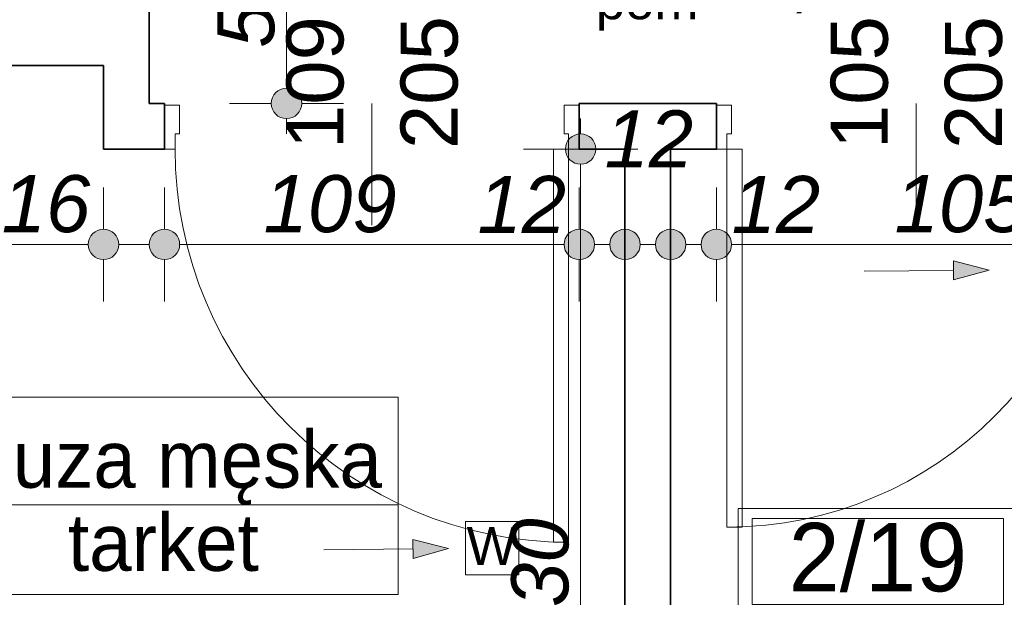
# Model space of a CAD drawing. Header units: millimetres. Extents: x -13944 to 84772, y -78836 to -35317.
# Tile 36 of 85: x 28564 to 31151, y -57602 to -56083. Entities that reach past the tile are written whole.
import ezdxf
from ezdxf.enums import TextEntityAlignment as Align

# ---------------------------------------------------------------- set-up
doc = ezdxf.new("R2010")
doc.units = ezdxf.units.MM
doc.header["$MEASUREMENT"] = 0
for name, color, linetype, lineweight in [('0_Nr_pióra__3', 7, 'Continuous', 20), ('Drzwi ArchiCAD_Nr_pióra__1', 7, 'Continuous', 0), ('Instalacje - Went_Klim_Nr_pióra__42', 150, 'Continuous', 13), ('Konstrukcja - Ściany zew_Nr_pióra__6', 7, 'Continuous', 35), ('Metryczki pomieszczeń ArchiCADa_Nr_pióra__1', 7, 'Continuous', 0), ('Wymiarowanie - Ogólne_Nr_pióra__82', 114, 'Continuous', 13), ('Znaczniki drzwi ArchiCADa_Nr_pióra__1', 7, 'Continuous', 0), ('Znaczniki drzwi ArchiCADa_Nr_pióra__7', 7, 'Continuous', 70)]:
    doc.layers.add(name, color=color, linetype=linetype, lineweight=lineweight)
doc.layers.add('Elementy modelu - Strefy', color=7, linetype='Continuous')
doc.layers.add('Wymiarowanie - Ogólne', color=7, linetype='Continuous')
doc.styles.add('GENERATED_STYLE_1', font='txt')
doc.styles.add('GENERATED_STYLE_2', font='txt')
doc.styles.add('GENERATED_STYLE_3', font='txt')
doc.styles.add('GENERATED_STYLE_4', font='txt')
doc.dimstyles.new('GENERATED_STYLE__1', dxfattribs={"dimtxt": 150, "dimasz": 152, "dimexe": 0.18, "dimexo": 0, "dimgap": 0.09, "dimtad": 1, "dimlfac": 0.1, "dimzin": 0, "dimdsep": 46, "dimtxsty": 'GENERATED_STYLE_3', "dimblk": 'ARROWHEAD_11', "dimblk1": 'ARROWHEAD_11', "dimblk2": 'ARROWHEAD_11', "dimcen": 0.09, "dimclrd": 114, "dimclre": 114, "dimclrt": 114, "dimazin": 0, "dimtfac": 1, "dimtdec": 4, "dimtmove": 0, "dimatfit": 3, "dimfxl": 1, "dimtolj": 1, "dimtzin": 0, "dimarcsym": 0})
doc.dimstyles.new('GENERATED_STYLE__2', dxfattribs={"dimtxt": 150, "dimasz": 152, "dimexe": 0.18, "dimexo": 0, "dimgap": 0.09, "dimtad": 1, "dimtih": 1, "dimtoh": 1, "dimlfac": 0.1, "dimzin": 0, "dimdsep": 46, "dimtxsty": 'GENERATED_STYLE_3', "dimblk": 'ARROWHEAD_11', "dimblk1": 'ARROWHEAD_11', "dimblk2": 'ARROWHEAD_11', "dimcen": 0.09, "dimclrd": 114, "dimclre": 114, "dimclrt": 114, "dimazin": 0, "dimtfac": 1, "dimtdec": 4, "dimtmove": 0, "dimatfit": 3, "dimfxl": 1, "dimtolj": 1, "dimtzin": 0, "dimarcsym": 0})

# ---------------------------------------------------------------- blocks, each defined once
blk = doc.blocks.new('Śluza męska_2_17_17', base_point=(28324.7, -57358.6))
at = {"layer": 'Metryczki pomieszczeń ArchiCADa_Nr_pióra__1', "linetype": 'Continuous'}
for p, q in [((27590.7, -57075.7), (29558.8, -57075.7)), ((27590.7, -57594.3), (27590.7, -57075.7)), ((28324.7, -57075.7), (28324.7, -57594.3)), ((29558.8, -57075.7), (29558.8, -57594.3)), ((27627.4, -57101.7), (28288, -57101.7)), ((27627.4, -57327.9), (27627.4, -57101.7)), ((28288, -57101.7), (28288, -57327.9)), ((28288, -57327.9), (27627.4, -57327.9)), ((27590.7, -57358.6), (29558.8, -57358.6)), ((29558.8, -57594.3), (27590.7, -57594.3))]:
    blk.add_line(p, q, dxfattribs=at)
at = {"layer": 'Metryczki pomieszczeń ArchiCADa_Nr_pióra__1'}
for tag, height, style, p in [('ROOM_NUMBER', 180, 'GENERATED_STYLE_2', (27957.7, -57203.6)), ('ROOM_NAME', 150, 'GENERATED_STYLE_1', (28941.8, -57238.7)), ('floor_f', 150, 'GENERATED_STYLE_1', (28941.8, -57457.3)), ('ROOM_CALC_AREA', 150, 'GENERATED_STYLE_1', (27957.7, -57470.6))]:
    blk.add_attdef(tag, text='', height=height, dxfattribs=dict(at, style=style)).set_placement(p, align=Align.MIDDLE_CENTER)
blk = doc.blocks.new('Śluza męska_2_19_19', base_point=(31186.1, -57651))
at = {"layer": 'Metryczki pomieszczeń ArchiCADa_Nr_pióra__1', "linetype": 'Continuous'}
for p, q in [((30452.1, -57368.1), (32420.2, -57368.1)), ((30452.1, -57886.7), (30452.1, -57368.1)), ((31186.1, -57368.1), (31186.1, -57886.7)), ((32420.2, -57368.1), (32420.2, -57886.7)), ((30488.8, -57394.1), (31149.4, -57394.1)), ((30488.8, -57620.4), (30488.8, -57394.1)), ((31149.4, -57394.1), (31149.4, -57620.4)), ((31149.4, -57620.4), (30488.8, -57620.4)), ((30452.1, -57651), (32420.2, -57651)), ((32420.2, -57886.7), (30452.1, -57886.7))]:
    blk.add_line(p, q, dxfattribs=at)
at = {"layer": 'Metryczki pomieszczeń ArchiCADa_Nr_pióra__1'}
for tag, height, style, p in [('ROOM_NUMBER', 180, 'GENERATED_STYLE_2', (30819.1, -57496.1)), ('ROOM_NAME', 150, 'GENERATED_STYLE_1', (31803.2, -57531.1)), ('floor_f', 150, 'GENERATED_STYLE_1', (31803.2, -57749.7)), ('ROOM_CALC_AREA', 150, 'GENERATED_STYLE_1', (30819.1, -57763.1))]:
    blk.add_attdef(tag, text='', height=height, dxfattribs=dict(at, style=style)).set_placement(p, align=Align.MIDDLE_CENTER)
blk = doc.blocks.new('*D393')
at = {"layer": 'Wymiarowanie - Ogólne_Nr_pióra__82', "linetype": 'Continuous'}
for points in [[(27404.6, -56673.8), (27401.6, -56658.5), (27392.9, -56645.5), (27379.9, -56636.8), (27364.6, -56633.8), (27349.3, -56636.8), (27336.3, -56645.5), (27327.6, -56658.5), (27324.6, -56673.8), (27327.6, -56689.1), (27336.3, -56702.1), (27349.3, -56710.7), (27364.6, -56713.8), (27379.9, -56710.7), (27392.9, -56702.1), (27401.6, -56689.1)], [(28824.6, -56673.8), (28821.6, -56658.5), (28812.9, -56645.5), (28799.9, -56636.8), (28784.6, -56633.8), (28769.3, -56636.8), (28756.3, -56645.5), (28747.6, -56658.5), (28744.6, -56673.8), (28747.6, -56689.1), (28756.3, -56702.1), (28769.3, -56710.7), (28784.6, -56713.8), (28799.9, -56710.7), (28812.9, -56702.1), (28821.6, -56689.1)]]:
    blk.add_hatch(color=256, dxfattribs=at).paths.add_polyline_path(points)
for p, q in [((27364.6, -56633.8), (27364.6, -56523.8)), ((28784.6, -56633.8), (28784.6, -56523.8)), ((27284.6, -56673.8), (27324.6, -56673.8)), ((27404.6, -56673.8), (28744.6, -56673.8)), ((27364.6, -56823.8), (27364.6, -56713.8)), ((28784.6, -56823.8), (28784.6, -56713.8))]:
    blk.add_line(p, q, dxfattribs=at)
for centre in [(27364.6, -56673.8), (28784.6, -56673.8)]:
    blk.add_circle(centre, 40, dxfattribs=at)
at = {"layer": 'Wymiarowanie - Ogólne_Nr_pióra__82', "char_height": 150, "attachment_point": 7, "style": 'GENERATED_STYLE_3'}
for s, insert in [('\\A1;{\\fArial|b0|i1|c238|p38;142}', (27790, -56643.8)), ('\\A1;{\\fArial|b0|i1|c238|p38;16}', (28516.9, -56643.8))]:
    blk.add_mtext(s, dxfattribs=dict(at, insert=insert))
blk = doc.blocks.new('ARROWHEAD_11')
at = {"color": 0, "linetype": 'Continuous', "lineweight": 0}
blk.add_line((0, 0), (-1, 0), dxfattribs=at)
at = {"color": 0, "linetype": 'Continuous', "lineweight": 0, "const_width": 0.25, "flags": 128}
blk.add_lwpolyline([(-0.125, 0, 1), (0.125, 0, 1)], format="xyb", close=True, dxfattribs=at)
blk = doc.blocks.new('*D394')
at = {"layer": 'Wymiarowanie - Ogólne_Nr_pióra__82', "linetype": 'Continuous'}
for points in [[(28824.6, -56673.8), (28821.6, -56658.5), (28812.9, -56645.5), (28799.9, -56636.8), (28784.6, -56633.8), (28769.3, -56636.8), (28756.3, -56645.5), (28747.6, -56658.5), (28744.6, -56673.8), (28747.6, -56689.1), (28756.3, -56702.1), (28769.3, -56710.7), (28784.6, -56713.8), (28799.9, -56710.7), (28812.9, -56702.1), (28821.6, -56689.1)], [(28984.6, -56673.8), (28981.6, -56658.5), (28972.9, -56645.5), (28959.9, -56636.8), (28944.6, -56633.8), (28929.3, -56636.8), (28916.3, -56645.5), (28907.6, -56658.5), (28904.6, -56673.8), (28907.6, -56689.1), (28916.3, -56702.1), (28929.3, -56710.7), (28944.6, -56713.8), (28959.9, -56710.7), (28972.9, -56702.1), (28981.6, -56689.1)]]:
    blk.add_hatch(color=256, dxfattribs=at).paths.add_polyline_path(points)
for p, q in [((28784.6, -56633.8), (28784.6, -56523.8)), ((28944.6, -56633.8), (28944.6, -56523.8)), ((28824.6, -56673.8), (28904.6, -56673.8)), ((28784.6, -56823.8), (28784.6, -56713.8)), ((28944.6, -56823.8), (28944.6, -56713.8))]:
    blk.add_line(p, q, dxfattribs=at)
for centre in [(28784.6, -56673.8), (28944.6, -56673.8)]:
    blk.add_circle(centre, 40, dxfattribs=at)
blk = doc.blocks.new('*D395')
at = {"layer": 'Wymiarowanie - Ogólne_Nr_pióra__82', "linetype": 'Continuous'}
for points in [[(28984.6, -56673.8), (28981.6, -56658.5), (28972.9, -56645.5), (28959.9, -56636.8), (28944.6, -56633.8), (28929.3, -56636.8), (28916.3, -56645.5), (28907.6, -56658.5), (28904.6, -56673.8), (28907.6, -56689.1), (28916.3, -56702.1), (28929.3, -56710.7), (28944.6, -56713.8), (28959.9, -56710.7), (28972.9, -56702.1), (28981.6, -56689.1)], [(30074.6, -56673.8), (30071.6, -56658.5), (30062.9, -56645.5), (30049.9, -56636.8), (30034.6, -56633.8), (30019.3, -56636.8), (30006.3, -56645.5), (29997.6, -56658.5), (29994.6, -56673.8), (29997.6, -56689.1), (30006.3, -56702.1), (30019.3, -56710.7), (30034.6, -56713.8), (30049.9, -56710.7), (30062.9, -56702.1), (30071.6, -56689.1)]]:
    blk.add_hatch(color=256, dxfattribs=at).paths.add_polyline_path(points)
for p, q in [((28944.6, -56633.8), (28944.6, -56523.8)), ((30034.6, -56633.8), (30034.6, -56523.8)), ((28984.6, -56673.8), (29994.6, -56673.8)), ((28944.6, -56823.8), (28944.6, -56713.8)), ((30034.6, -56823.8), (30034.6, -56713.8))]:
    blk.add_line(p, q, dxfattribs=at)
for centre in [(28944.6, -56673.8), (30034.6, -56673.8)]:
    blk.add_circle(centre, 40, dxfattribs=at)
at = {"layer": 'Wymiarowanie - Ogólne_Nr_pióra__82', "char_height": 150, "attachment_point": 7, "style": 'GENERATED_STYLE_3'}
for s, insert in [('\\A1;{\\fArial|b0|i1|c238|p38;109}', (29205, -56643.8)), ('\\A1;{\\fArial|b0|i1|c238|p38;12}', (29766.9, -56643.8))]:
    blk.add_mtext(s, dxfattribs=dict(at, insert=insert))
blk = doc.blocks.new('*D396')
at = {"layer": 'Wymiarowanie - Ogólne_Nr_pióra__82', "linetype": 'Continuous'}
for points in [[(30074.6, -56673.8), (30071.6, -56658.5), (30062.9, -56645.5), (30049.9, -56636.8), (30034.6, -56633.8), (30019.3, -56636.8), (30006.3, -56645.5), (29997.6, -56658.5), (29994.6, -56673.8), (29997.6, -56689.1), (30006.3, -56702.1), (30019.3, -56710.7), (30034.6, -56713.8), (30049.9, -56710.7), (30062.9, -56702.1), (30071.6, -56689.1)], [(30194.6, -56673.8), (30191.6, -56658.5), (30182.9, -56645.5), (30169.9, -56636.8), (30154.6, -56633.8), (30139.3, -56636.8), (30126.3, -56645.5), (30117.6, -56658.5), (30114.6, -56673.8), (30117.6, -56689.1), (30126.3, -56702.1), (30139.3, -56710.7), (30154.6, -56713.8), (30169.9, -56710.7), (30182.9, -56702.1), (30191.6, -56689.1)]]:
    blk.add_hatch(color=256, dxfattribs=at).paths.add_polyline_path(points)
for p, q in [((30034.6, -56633.8), (30034.6, -56523.8)), ((30154.6, -56633.8), (30154.6, -56523.8)), ((30074.6, -56673.8), (30114.6, -56673.8)), ((30034.6, -56823.8), (30034.6, -56713.8)), ((30154.6, -56823.8), (30154.6, -56713.8))]:
    blk.add_line(p, q, dxfattribs=at)
for centre in [(30034.6, -56673.8), (30154.6, -56673.8)]:
    blk.add_circle(centre, 40, dxfattribs=at)
at = {"layer": 'Wymiarowanie - Ogólne_Nr_pióra__82', "insert": (30100.8, -56471.3), "char_height": 150, "attachment_point": 7, "style": 'GENERATED_STYLE_3'}
blk.add_mtext('\\A1;{\\fArial|b0|i1|c238|p38;12}', dxfattribs=at)
blk = doc.blocks.new('*D397')
at = {"layer": 'Wymiarowanie - Ogólne_Nr_pióra__82', "linetype": 'Continuous'}
for points in [[(30194.6, -56673.8), (30191.6, -56658.5), (30182.9, -56645.5), (30169.9, -56636.8), (30154.6, -56633.8), (30139.3, -56636.8), (30126.3, -56645.5), (30117.6, -56658.5), (30114.6, -56673.8), (30117.6, -56689.1), (30126.3, -56702.1), (30139.3, -56710.7), (30154.6, -56713.8), (30169.9, -56710.7), (30182.9, -56702.1), (30191.6, -56689.1)], [(30314.6, -56673.8), (30311.6, -56658.5), (30302.9, -56645.5), (30289.9, -56636.8), (30274.6, -56633.8), (30259.3, -56636.8), (30246.3, -56645.5), (30237.6, -56658.5), (30234.6, -56673.8), (30237.6, -56689.1), (30246.3, -56702.1), (30259.3, -56710.7), (30274.6, -56713.8), (30289.9, -56710.7), (30302.9, -56702.1), (30311.6, -56689.1)]]:
    blk.add_hatch(color=256, dxfattribs=at).paths.add_polyline_path(points)
for p, q in [((30154.6, -56633.8), (30154.6, -56523.8)), ((30274.6, -56633.8), (30274.6, -56523.8)), ((30194.6, -56673.8), (30234.6, -56673.8)), ((30154.6, -56823.8), (30154.6, -56713.8)), ((30274.6, -56823.8), (30274.6, -56713.8))]:
    blk.add_line(p, q, dxfattribs=at)
for centre in [(30154.6, -56673.8), (30274.6, -56673.8)]:
    blk.add_circle(centre, 40, dxfattribs=at)
blk = doc.blocks.new('*D398')
at = {"layer": 'Wymiarowanie - Ogólne_Nr_pióra__82', "linetype": 'Continuous'}
for points in [[(30314.6, -56673.8), (30311.6, -56658.5), (30302.9, -56645.5), (30289.9, -56636.8), (30274.6, -56633.8), (30259.3, -56636.8), (30246.3, -56645.5), (30237.6, -56658.5), (30234.6, -56673.8), (30237.6, -56689.1), (30246.3, -56702.1), (30259.3, -56710.7), (30274.6, -56713.8), (30289.9, -56710.7), (30302.9, -56702.1), (30311.6, -56689.1)], [(30434.6, -56673.8), (30431.6, -56658.5), (30422.9, -56645.5), (30409.9, -56636.8), (30394.6, -56633.8), (30379.3, -56636.8), (30366.3, -56645.5), (30357.6, -56658.5), (30354.6, -56673.8), (30357.6, -56689.1), (30366.3, -56702.1), (30379.3, -56710.7), (30394.6, -56713.8), (30409.9, -56710.7), (30422.9, -56702.1), (30431.6, -56689.1)]]:
    blk.add_hatch(color=256, dxfattribs=at).paths.add_polyline_path(points)
for p, q in [((30274.6, -56633.8), (30274.6, -56523.8)), ((30394.6, -56633.8), (30394.6, -56523.8)), ((30314.6, -56673.8), (30354.6, -56673.8)), ((30274.6, -56823.8), (30274.6, -56713.8)), ((30394.6, -56823.8), (30394.6, -56713.8))]:
    blk.add_line(p, q, dxfattribs=at)
for centre in [(30274.6, -56673.8), (30394.6, -56673.8)]:
    blk.add_circle(centre, 40, dxfattribs=at)
blk = doc.blocks.new('*D399')
at = {"layer": 'Wymiarowanie - Ogólne_Nr_pióra__82', "linetype": 'Continuous'}
for points in [[(30434.6, -56673.8), (30431.6, -56658.5), (30422.9, -56645.5), (30409.9, -56636.8), (30394.6, -56633.8), (30379.3, -56636.8), (30366.3, -56645.5), (30357.6, -56658.5), (30354.6, -56673.8), (30357.6, -56689.1), (30366.3, -56702.1), (30379.3, -56710.7), (30394.6, -56713.8), (30409.9, -56710.7), (30422.9, -56702.1), (30431.6, -56689.1)], [(31484.6, -56673.8), (31481.6, -56658.5), (31472.9, -56645.5), (31459.9, -56636.8), (31444.6, -56633.8), (31429.3, -56636.8), (31416.3, -56645.5), (31407.6, -56658.5), (31404.6, -56673.8), (31407.6, -56689.1), (31416.3, -56702.1), (31429.3, -56710.7), (31444.6, -56713.8), (31459.9, -56710.7), (31472.9, -56702.1), (31481.6, -56689.1)]]:
    blk.add_hatch(color=256, dxfattribs=at).paths.add_polyline_path(points)
for p, q in [((30394.6, -56633.8), (30394.6, -56523.8)), ((31444.6, -56633.8), (31444.6, -56523.8)), ((30434.6, -56673.8), (31404.6, -56673.8)), ((30394.6, -56823.8), (30394.6, -56713.8)), ((31444.6, -56823.8), (31444.6, -56713.8))]:
    blk.add_line(p, q, dxfattribs=at)
for centre in [(30394.6, -56673.8), (31444.6, -56673.8)]:
    blk.add_circle(centre, 40, dxfattribs=at)
at = {"layer": 'Wymiarowanie - Ogólne_Nr_pióra__82', "char_height": 150, "attachment_point": 7, "style": 'GENERATED_STYLE_3'}
for s, insert in [('\\A1;{\\fArial|b0|i1|c238|p38;12}', (30434.6, -56643.8)), ('\\A1;{\\fArial|b0|i1|c238|p38;105}', (30862.7, -56643.8))]:
    blk.add_mtext(s, dxfattribs=dict(at, insert=insert))
blk = doc.blocks.new('*D403')
at = {"layer": 'Wymiarowanie - Ogólne_Nr_pióra__82', "linetype": 'Continuous'}
for points in [[(30078, -56423), (30074.9, -56407.7), (30066.3, -56394.7), (30053.3, -56386), (30038, -56383), (30022.7, -56386), (30009.7, -56394.7), (30001, -56407.7), (29998, -56423), (30001, -56438.3), (30009.7, -56451.3), (30022.7, -56459.9), (30038, -56463), (30053.3, -56459.9), (30066.3, -56451.3), (30074.9, -56438.3)], [(30078, -58723), (30074.9, -58707.7), (30066.3, -58694.7), (30053.3, -58686), (30038, -58683), (30022.7, -58686), (30009.7, -58694.7), (30001, -58707.7), (29998, -58723), (30001, -58738.3), (30009.7, -58751.3), (30022.7, -58759.9), (30038, -58763), (30053.3, -58759.9), (30066.3, -58751.3), (30074.9, -58738.3)]]:
    blk.add_hatch(color=256, dxfattribs=at).paths.add_polyline_path(points)
for p, q in [((30038, -56383), (30038, -56343)), ((29998, -56423), (29888, -56423)), ((30188, -56423), (30078, -56423)), ((30038, -58683), (30038, -56463)), ((29998, -58723), (29888, -58723)), ((30188, -58723), (30078, -58723)), ((30038, -58803), (30038, -58763))]:
    blk.add_line(p, q, dxfattribs=at)
for centre in [(30038, -56423), (30038, -58723)]:
    blk.add_circle(centre, 40, dxfattribs=at)
at = {"layer": 'Wymiarowanie - Ogólne_Nr_pióra__82', "insert": (30008, -57743.7), "char_height": 150, "attachment_point": 7, "rotation": 90, "style": 'GENERATED_STYLE_3'}
blk.add_mtext('\\A1;{\\fArial|b0|i1|c238|p38;230}', dxfattribs=at)
blk = doc.blocks.new('*D419')
at = {"layer": 'Wymiarowanie - Ogólne_Nr_pióra__82', "linetype": 'Continuous'}
for points in [[(29305.3, -55783), (29302.3, -55767.7), (29293.6, -55754.7), (29280.6, -55746), (29265.3, -55743), (29250, -55746), (29237, -55754.7), (29228.4, -55767.7), (29225.3, -55783), (29228.4, -55798.3), (29237, -55811.3), (29250, -55819.9), (29265.3, -55823), (29280.6, -55819.9), (29293.6, -55811.3), (29302.3, -55798.3)], [(29305.3, -56303), (29302.3, -56287.7), (29293.6, -56274.7), (29280.6, -56266), (29265.3, -56263), (29250, -56266), (29237, -56274.7), (29228.4, -56287.7), (29225.3, -56303), (29228.4, -56318.3), (29237, -56331.3), (29250, -56339.9), (29265.3, -56343), (29280.6, -56339.9), (29293.6, -56331.3), (29302.3, -56318.3)]]:
    blk.add_hatch(color=256, dxfattribs=at).paths.add_polyline_path(points)
for p, q in [((29225.3, -55783), (29115.3, -55783)), ((29415.3, -55783), (29305.3, -55783)), ((29265.3, -56263), (29265.3, -55823)), ((29225.3, -56303), (29115.3, -56303)), ((29415.3, -56303), (29305.3, -56303)), ((29265.3, -56383), (29265.3, -56343))]:
    blk.add_line(p, q, dxfattribs=at)
for centre in [(29265.3, -55783), (29265.3, -56303)]:
    blk.add_circle(centre, 40, dxfattribs=at)
at = {"layer": 'Wymiarowanie - Ogólne_Nr_pióra__82', "insert": (29235.3, -56156.8), "char_height": 150, "attachment_point": 7, "rotation": 90, "style": 'GENERATED_STYLE_3'}
blk.add_mtext('\\A1;{\\fArial|b0|i1|c238|p38;52}', dxfattribs=at)

msp = doc.modelspace()

# ---------------------------------------------------------------- hatches: boundary and pattern name
at = {"layer": 'Instalacje - Went_Klim_Nr_pióra__42', "linetype": 'Continuous'}
for points in [[(31111.076, -56741.089), (31017.532, -56717.014), (31018.027, -56767.011)], [(29691.046, -57473.518), (29597.502, -57449.442), (29597.997, -57499.44)]]:
    msp.add_hatch(color=256, dxfattribs=at).paths.add_polyline_path(points)

# ---------------------------------------------------------------- linework, layer by layer
at = {"layer": 'Drzwi ArchiCAD_Nr_pióra__1', "linetype": 'Continuous'}
for p, q in [((28944.596, -56422.978), (28944.596, -56307.978)), ((28944.596, -56307.978), (28984.596, -56307.978)), ((28944.596, -56422.978), (28944.596, -56307.978)), ((28984.596, -56307.978), (28984.596, -56382.978)), ((29994.596, -56382.978), (29994.596, -56307.978)), ((29994.596, -56307.978), (30034.596, -56307.978)), ((30034.596, -56307.978), (30034.596, -56422.978)), ((30034.596, -56422.978), (30034.596, -56307.978)), ((30394.596, -56307.978), (30394.596, -56422.978)), ((30434.596, -56307.978), (30394.596, -56307.978)), ((30394.596, -56422.978), (30394.596, -56307.978)), ((30434.596, -56382.978), (30434.596, -56307.978)), ((28984.596, -56382.978), (28972.596, -56382.978)), ((28972.596, -56382.978), (28972.596, -56422.978)), ((30006.596, -56382.978), (29994.596, -56382.978)), ((30006.596, -56422.978), (30006.596, -56382.978)), ((30422.596, -56422.978), (30422.596, -56382.978)), ((30422.596, -56382.978), (30434.596, -56382.978)), ((28972.596, -56422.978), (28944.596, -56422.978)), ((30006.596, -56422.978), (29966.596, -56422.978)), ((29966.596, -56422.978), (29966.596, -57456.978)), ((30034.596, -56422.978), (30006.596, -56422.978)), ((30006.596, -57456.978), (30006.596, -56422.978)), ((30394.596, -56422.978), (30422.596, -56422.978)), ((30422.596, -57416.978), (30422.596, -56422.978)), ((30422.596, -56422.978), (30462.596, -56422.978)), ((30462.596, -56422.978), (30462.596, -57416.978)), ((30462.596, -57416.978), (30422.596, -57416.978)), ((29966.596, -57456.978), (30006.596, -57456.978))]:
    msp.add_line(p, q, dxfattribs=at)
for centre, radius, start, end in [((30006.596, -56422.978), 1034, 180, 270), ((30422.596, -56422.978), 994, 270, 0)]:
    msp.add_arc(centre, radius, start, end, dxfattribs=at)
at = {"layer": 'Instalacje - Went_Klim_Nr_pióra__42', "linetype": 'Continuous'}
for p, q in [((31111.076, -56741.089), (31017.532, -56717.014)), ((31018.027, -56767.011), (31017.532, -56717.014)), ((30783.4, -56744.332), (31017.779, -56742.012)), ((31111.076, -56741.089), (31018.027, -56767.011)), ((29735.386, -57402.351), (29875.386, -57402.351)), ((29735.386, -57542.351), (29735.386, -57402.351)), ((29875.386, -57402.351), (29875.386, -57542.351)), ((29691.046, -57473.518), (29597.502, -57449.442)), ((29597.997, -57499.44), (29597.502, -57449.442)), ((29363.37, -57476.761), (29597.749, -57474.441)), ((29691.046, -57473.518), (29597.997, -57499.44)), ((29875.386, -57542.351), (29735.386, -57542.351))]:
    msp.add_line(p, q, dxfattribs=at)
at = {"layer": 'Konstrukcja - Ściany zew_Nr_pióra__6', "linetype": 'Continuous'}
for p, q in [((28944.596, -56307.978), (28944.596, -56302.978)), ((28944.596, -56422.978), (28944.596, -56307.978)), ((30034.596, -56307.978), (30034.596, -56302.978)), ((30034.596, -56422.978), (30034.596, -56307.978)), ((30394.596, -56307.978), (30394.596, -56302.978)), ((30394.596, -56422.978), (30394.596, -56307.978))]:
    msp.add_line(p, q, dxfattribs=at)
at = {"layer": 'Konstrukcja - Ściany zew_Nr_pióra__6', "linetype": 'Continuous', "flags": 128}
for points in [[(28904.596, -56302.978), (28904.596, -55782.978)], [(27364.596, -56202.978), (28784.596, -56202.978)], [(28784.596, -56202.978), (28784.596, -56422.978)], [(28944.596, -56302.978), (28904.596, -56302.978)], [(30394.596, -56302.978), (30034.596, -56302.978)], [(28784.596, -56422.978), (28944.596, -56422.978)], [(30034.596, -56422.978), (30154.596, -56422.978)], [(30154.596, -56422.978), (30154.596, -58722.978)], [(30274.596, -56422.978), (30394.596, -56422.978)], [(30274.596, -58722.978), (30274.596, -56422.978)]]:
    msp.add_lwpolyline(points, dxfattribs=at)
at = {"layer": 'Znaczniki drzwi ArchiCADa_Nr_pióra__1', "linetype": 'Continuous'}
for p, q in [((29489.596, -56622.978), (29489.596, -56302.978)), ((30919.596, -56622.978), (30919.596, -56302.978))]:
    msp.add_line(p, q, dxfattribs=at)

# ---------------------------------------------------------------- block references
at = {"layer": 'Elementy modelu - Strefy', "linetype": 'Continuous'}
ref = msp.add_blockref('Śluza męska_2_17_17', (28324.713, -57358.583), dxfattribs=at)
ref.add_attrib('ROOM_NAME', 'Śluza męska', dxfattribs={"layer": 'Metryczki pomieszczeń ArchiCADa_Nr_pióra__1', "color": 7, "height": 150, "style": 'GENERATED_STYLE_1'}).set_placement((28941.754, -57238.686), align=Align.MIDDLE_CENTER)
ref.add_attrib('ROOM_NUMBER', '2/17', dxfattribs={"layer": 'Metryczki pomieszczeń ArchiCADa_Nr_pióra__1', "color": 7, "height": 180, "style": 'GENERATED_STYLE_2'}).set_placement((27957.693, -57203.634), align=Align.MIDDLE_CENTER)
ref.add_attrib('ROOM_CALC_AREA', '6,3 m2', dxfattribs={"layer": 'Metryczki pomieszczeń ArchiCADa_Nr_pióra__1', "color": 7, "height": 150, "style": 'GENERATED_STYLE_1'}).set_placement((27957.693, -57470.635), align=Align.MIDDLE_CENTER)
ref.add_attrib('floor_f', 'tarket', dxfattribs={"layer": 'Metryczki pomieszczeń ArchiCADa_Nr_pióra__1', "color": 7, "height": 150, "style": 'GENERATED_STYLE_1'}).set_placement((28941.754, -57457.263), align=Align.MIDDLE_CENTER)
ref = msp.add_blockref('Śluza męska_2_19_19', (31186.132, -57651.001), dxfattribs=at)
ref.add_attrib('ROOM_NAME', 'Śluza męska', dxfattribs={"layer": 'Metryczki pomieszczeń ArchiCADa_Nr_pióra__1', "color": 7, "height": 150, "style": 'GENERATED_STYLE_1'}).set_placement((31803.172, -57531.104), align=Align.MIDDLE_CENTER)
ref.add_attrib('ROOM_NUMBER', '2/19', dxfattribs={"layer": 'Metryczki pomieszczeń ArchiCADa_Nr_pióra__1', "color": 7, "height": 180, "style": 'GENERATED_STYLE_2'}).set_placement((30819.112, -57496.114), align=Align.MIDDLE_CENTER)
ref.add_attrib('ROOM_CALC_AREA', '6,1 m2', dxfattribs={"layer": 'Metryczki pomieszczeń ArchiCADa_Nr_pióra__1', "color": 7, "height": 150, "style": 'GENERATED_STYLE_1'}).set_placement((30819.112, -57763.053), align=Align.MIDDLE_CENTER)
ref.add_attrib('floor_f', 'tarket', dxfattribs={"layer": 'Metryczki pomieszczeń ArchiCADa_Nr_pióra__1', "color": 7, "height": 150, "style": 'GENERATED_STYLE_1'}).set_placement((31803.172, -57749.681), align=Align.MIDDLE_CENTER)

# ---------------------------------------------------------------- texts
at = {"layer": '0_Nr_pióra__3', "linetype": 'Continuous', "insert": (30506.833, -55844.166), "char_height": 150, "attachment_point": 2, "style": 'GENERATED_STYLE_4'}
msp.add_mtext('\\A1;{\\fArial|b0|i0|c0|p38;h\\fArial|b0|i0|c0|p38;\\A1{\\H.66x;\\S ^ pom;}\\fArial|b0|i0|c0|p38;=2,51m}', dxfattribs=at)
at = {"layer": 'Instalacje - Went_Klim_Nr_pióra__42', "linetype": 'Continuous', "insert": (29870.3, -57466.637), "char_height": 100, "attachment_point": 6, "style": 'GENERATED_STYLE_1'}
msp.add_mtext('\\A1;{\\fArial|b0|i0|c238|p38;W}', dxfattribs=at)
at = {"layer": 'Znaczniki drzwi ArchiCADa_Nr_pióra__7', "char_height": 150, "attachment_point": 7, "rotation": 90, "style": 'GENERATED_STYLE_1'}
for s, insert in [('\\A1;{\\fArial|b0|i0|c238|p38;109}', (29417.065, -56422.978)), ('\\A1;{\\fArial|b0|i0|c238|p38;205}', (29717.065, -56422.978)), ('\\A1;{\\fArial|b0|i0|c238|p38;105}', (30847.065, -56422.978)), ('\\A1;{\\fArial|b0|i0|c238|p38;205}', (31147.065, -56422.978))]:
    msp.add_mtext(s, dxfattribs=dict(at, insert=insert))

# ---------------------------------------------------------------- dimensions: what is measured, and where the dimension line sits
at = {"layer": 'Wymiarowanie - Ogólne', "color": 114, "linetype": 'Continuous', "lineweight": 13}
for base, p1, p2, picture, middle in [((29265.311, -55782.978), (28904.596, -56302.978), (28904.596, -55782.978), '*D419', (29160.311, -56042.978)), ((30037.98, -56422.978), (30154.596, -58722.978), (30154.596, -56422.978), '*D403', (29932.98, -57572.978))]:
    dim = msp.add_linear_dim(base=base, p1=p1, p2=p2, angle=90, dimstyle='GENERATED_STYLE__1', dxfattribs=at)
    dim.commit()
    dim.dimension.update_dxf_attribs({"geometry": picture, "text_midpoint": middle, "dimtype": 160, "text_rotation": 90})
for base, p1, p2, picture, middle in [((28784.596, -56673.773), (27364.596, -56202.978), (28784.596, -56202.978), '*D393', (27960.767, -56568.773)), ((28944.596, -56673.773), (28784.596, -56202.978), (28944.596, -56422.978), '*D394', (28630.767, -56568.773)), ((30154.596, -56673.773), (30034.596, -56422.978), (30154.596, -56422.978), '*D396', (29880.767, -56568.773)), ((30274.596, -56673.773), (30154.596, -56422.978), (30274.596, -56422.978), '*D397', (30214.596, -56396.273)), ((30034.596, -56673.773), (28944.596, -56422.978), (30034.596, -56422.978), '*D395', (29375.767, -56568.773)), ((30394.596, -56673.773), (30274.596, -56422.978), (30394.596, -56422.978), '*D398', (30548.425, -56568.773)), ((31444.596, -56673.773), (30394.596, -56422.978), (31444.596, -56422.978), '*D399', (31033.425, -56568.773))]:
    dim = msp.add_linear_dim(base=base, p1=p1, p2=p2, dimstyle='GENERATED_STYLE__2', dxfattribs=at)
    dim.commit()
    dim.dimension.update_dxf_attribs({"geometry": picture, "text_midpoint": middle, "dimtype": 160})

doc.saveas('drawing.dxf')
